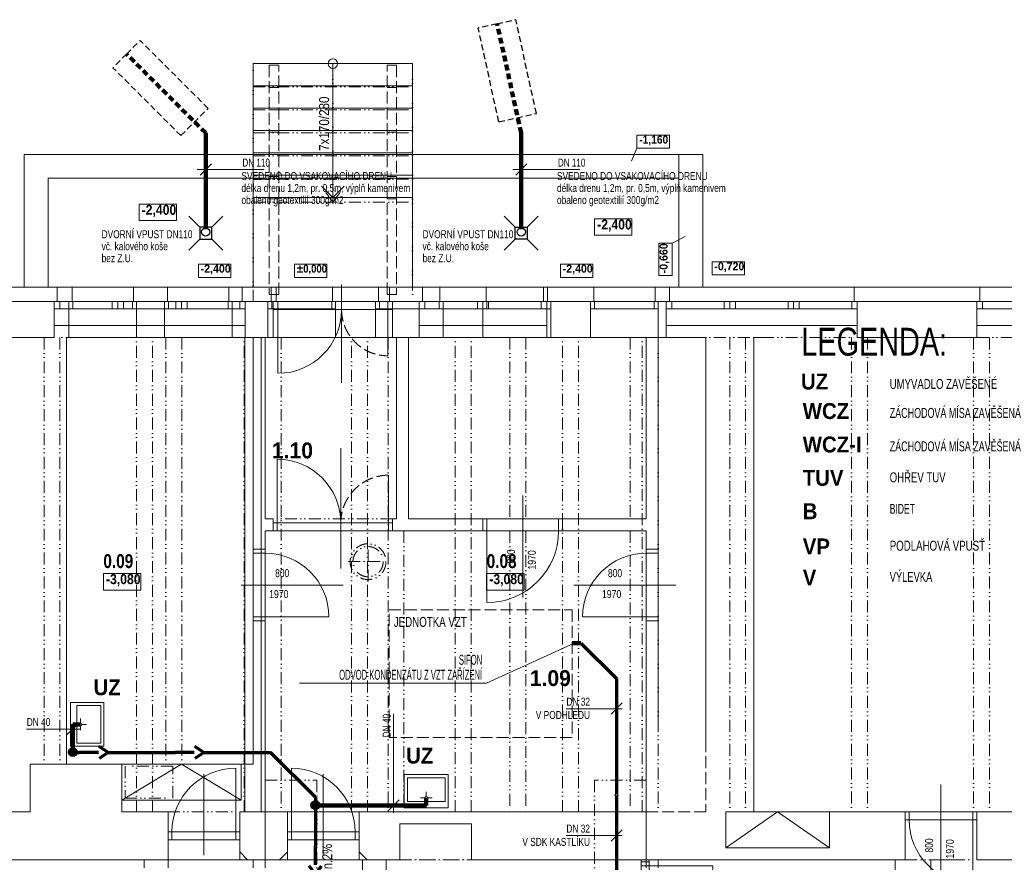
# Model space of a CAD drawing. Header units: millimetres. Extents: x -18273 to 24357, y -63097 to -43615.
# Tile 9 of 10: x -2640 to 9723, y -54199 to -43615. Entities that reach past the tile are written whole.
import ezdxf

# ---------------------------------------------------------------- set-up
doc = ezdxf.new("R2010")
doc.units = ezdxf.units.MM
for name, pattern in [('Carkovana 2x_1_1', [200, 150, -50]), ('Cerchovana_1', [250, 150, -50, 0, -50]), ('JIS_02_1.2', [115, 75, -40]), ('JIS_09_15', [300, 150, -50, 0, -50, 0, -50])]:
    doc.linetypes.add(name, pattern=pattern)
for name, color, linetype, lineweight in [('XR$1$1.PP - SLEPY_1', 7, 'Continuous', 25), ('XR$2$KANALIZACE_1', 7, 'Continuous', 25), ('XR$3$1.NP - SLEPY_1', 7, 'Continuous', 25), ('XR$4$KANALIZACE 1.NP_1', 7, 'Continuous', 25)]:
    doc.layers.add(name, color=color, linetype=linetype, lineweight=lineweight)
doc.styles.add('ARIAL', font='ARIAL.TTF')
doc.styles.add('Arial Black', font='Arial Black')
doc.styles.add('ARIALNARROW', font='ARIALN.TTF')

# ---------------------------------------------------------------- blocks, each defined once
blk = doc.blocks.new('KOMPLEXNÍ OBJEKT_1')
at = {"layer": 'XR$1$1.PP - SLEPY_1', "color": 251, "linetype": 'Continuous', "lineweight": 13}
for p, q in [((-2003, -52191), (-2003, -52742)), ((-2003, -52191), (-1583, -52191)), ((-1923, -52231), (-1623, -52231)), ((-1923, -52702), (-1923, -52231)), ((-1623, -52231), (-1623, -52702)), ((-1583, -52742), (-1583, -52191)), ((-1876, -52449), (-1876, -52393)), ((-1893, -52467), (-2003, -52467)), ((-1876, -52484), (-1876, -52541)), ((-1858, -52467), (-1802, -52467)), ((-2003, -52742), (-1659, -52742)), ((-2003, -52742), (-1583, -52742)), ((-1623, -52702), (-1923, -52702))]:
    blk.add_line(p, q, dxfattribs=at)
blk.add_arc((-1876, -52467), 17.2, 270.0000172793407, 269.9999999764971, dxfattribs=at)
blk = doc.blocks.new('KOMPLEXNÍ OBJEKT_17')
at = {"layer": 'XR$1$1.PP - SLEPY_1', "color": 251, "linetype": 'Continuous', "lineweight": 13}
for p, q in [((2189, -53517), (2189, -53097)), ((2740, -53097), (2189, -53097)), ((2229, -53437), (2229, -53137)), ((2229, -53137), (2700, -53137)), ((2700, -53137), (2700, -53437)), ((2740, -53517), (2740, -53097)), ((2740, -53517), (2740, -53173)), ((2448, -53389), (2391, -53389)), ((2465, -53372), (2465, -53316)), ((2465, -53407), (2465, -53517)), ((2482, -53389), (2539, -53389)), ((2189, -53517), (2740, -53517)), ((2700, -53437), (2229, -53437))]:
    blk.add_line(p, q, dxfattribs=at)
blk.add_arc((2465, -53389), 17.2, 0, 360, dxfattribs=at)
blk = doc.blocks.new('KOMPLEXNÍ OBJEKT_23')
at = {"layer": 'XR$1$1.PP - SLEPY_1', "color": 138, "linetype": 'Continuous', "lineweight": 13}
for p, q in [((5162, -55092), (5162, -54192)), ((5162, -54242), (5162, -54192)), ((5162, -54242), (5262, -54242)), ((5262, -55092), (5262, -54192)), ((5262, -54242), (6062, -54242)), ((4969, -54642), (6019, -54642)), ((5162, -55042), (5262, -55042))]:
    blk.add_line(p, q, dxfattribs=at)
blk.add_arc((5262, -54242), 800, 270, 0, dxfattribs=at)
blk = doc.blocks.new('VZOROVÁ ČÁRA_9')
at = {"layer": 'XR$2$KANALIZACE_1', "color": 7, "linetype": 'Continuous', "lineweight": 70}
for p, q in [((1072, -53536), (1072, -53993)), ((1072, -54233), (1072, -53993)), ((1072, -54353), (996, -54242)), ((1072, -54353), (1149, -54242)), ((1072, -54353), (1072, -55193))]:
    blk.add_line(p, q, dxfattribs=at)
blk = doc.blocks.new('VZOROVÁ ČÁRA_10')
at = {"layer": 'XR$2$KANALIZACE_1', "color": 7, "linetype": 'Continuous', "lineweight": 70}
for p, q in [((-1530, -52819), (-1641, -52743)), ((-330, -52819), (-441, -52743)), ((-1919, -52819), (-1890, -52819)), ((-1650, -52819), (-1890, -52819)), ((-1530, -52819), (-1641, -52896)), ((-1530, -52819), (-690, -52819)), ((-450, -52819), (-690, -52819)), ((-330, -52819), (-441, -52896)), ((-330, -52819), (510, -52819))]:
    blk.add_line(p, q, dxfattribs=at)
blk = doc.blocks.new('KOMPLEXNÍ OBJEKT_36')
at = {"layer": 'XR$3$1.NP - SLEPY_1', "color": 138, "linetype": 'Continuous', "lineweight": 13}
for p, q in [((-2168, -47157), (-2168, -46977)), ((-2208, -47157), (-2168, -47157))]:
    blk.add_line(p, q, dxfattribs=at)
blk = doc.blocks.new('KOMPLEXNÍ OBJEKT_37')
at = {"layer": 'XR$3$1.NP - SLEPY_1', "color": 138, "linetype": 'Continuous', "lineweight": 13}
for p, q in [((152, -47157), (152, -46977)), ((192, -47157), (152, -47157))]:
    blk.add_line(p, q, dxfattribs=at)
blk = doc.blocks.new('KOMPLEXNÍ OBJEKT_38')
at = {"layer": 'XR$3$1.NP - SLEPY_1', "color": 138, "linetype": 'Continuous', "lineweight": 13}
for p, q in [((5517, -47157), (5517, -46977)), ((5477, -47157), (5517, -47157))]:
    blk.add_line(p, q, dxfattribs=at)
blk = doc.blocks.new('KOMPLEXNÍ OBJEKT_39')
at = {"layer": 'XR$3$1.NP - SLEPY_1', "color": 138, "linetype": 'Continuous', "lineweight": 13}
for p, q in [((7837, -47157), (7837, -46977)), ((7877, -47157), (7837, -47157))]:
    blk.add_line(p, q, dxfattribs=at)
blk = doc.blocks.new('KOMPLEXNÍ OBJEKT_40')
at = {"layer": 'XR$3$1.NP - SLEPY_1', "color": 138, "linetype": 'Continuous', "lineweight": 13}
for p, q in [((9417, -47157), (9417, -46977)), ((9377, -47157), (9417, -47157))]:
    blk.add_line(p, q, dxfattribs=at)
blk = doc.blocks.new('KOMPLEXNÍ OBJEKT_42')
at = {"layer": 'XR$3$1.NP - SLEPY_1', "color": 138, "linetype": 'Continuous', "lineweight": 13}
for p, q in [((2417, -47157), (2417, -46977)), ((2377, -47157), (2417, -47157))]:
    blk.add_line(p, q, dxfattribs=at)
blk = doc.blocks.new('KOMPLEXNÍ OBJEKT_89')
at = {"layer": 'XR$3$1.NP - SLEPY_1', "color": 138, "linetype": 'Continuous', "lineweight": 13}
for p, q in [((2002, -47157), (2002, -46977)), ((2042, -47157), (2002, -47157))]:
    blk.add_line(p, q, dxfattribs=at)
blk = doc.blocks.new('KOMPLEXNÍ OBJEKT_90')
at = {"layer": 'XR$3$1.NP - SLEPY_1', "color": 138, "linetype": 'Continuous', "lineweight": 13}
for p, q in [((582, -47157), (582, -46977)), ((542, -47157), (582, -47157))]:
    blk.add_line(p, q, dxfattribs=at)
blk = doc.blocks.new('KOMPLEXNÍ OBJEKT_91')
at = {"layer": 'XR$3$1.NP - SLEPY_1', "color": 138, "linetype": 'Continuous', "lineweight": 13}
for p, q in [((3937, -47157), (3937, -46977)), ((3977, -47157), (3937, -47157))]:
    blk.add_line(p, q, dxfattribs=at)
blk = doc.blocks.new('KOMPLEXNÍ OBJEKT_94')
at = {"layer": 'XR$3$1.NP - SLEPY_1', "color": 138, "linetype": 'Continuous', "lineweight": 13}
for p, q in [((292, -44167), (292, -45847)), ((292, -44167), (2292, -44167)), ((1292, -44167), (1292, -45847)), ((2292, -44167), (2292, -45847)), ((292, -44447), (2292, -44447)), ((292, -44727), (2292, -44727)), ((292, -45007), (2292, -45007)), ((292, -45287), (2292, -45287)), ((292, -45567), (2292, -45567)), ((1292, -45847), (1151, -45705)), ((1292, -45847), (1434, -45705)), ((292, -45847), (2292, -45847)), ((292, -45847), (292, -46977)), ((2292, -45847), (2292, -46977))]:
    blk.add_line(p, q, dxfattribs=at)
at = {"layer": 'XR$3$1.NP - SLEPY_1', "color": 138, "linetype": 'Carkovana 2x_1_1', "lineweight": 13}
for p, q in [((492, -44187), (492, -47067)), ((612, -44187), (492, -44187)), ((492, -44187), (612, -44187)), ((612, -47067), (612, -44187)), ((1972, -47067), (1972, -44187)), ((1972, -44187), (2092, -44187)), ((2092, -44187), (1972, -44187)), ((2092, -44187), (2092, -47067)), ((492, -44467), (612, -44467)), ((2092, -44467), (1972, -44467)), ((492, -44747), (612, -44747)), ((2092, -44747), (1972, -44747)), ((492, -45027), (612, -45027)), ((2092, -45027), (1972, -45027)), ((492, -45587), (612, -45587)), ((2092, -45587), (1972, -45587)), ((492, -45867), (612, -45867)), ((2092, -45867), (1972, -45867)), ((492, -47067), (612, -47067)), ((2092, -47067), (1972, -47067))]:
    blk.add_line(p, q, dxfattribs=at)
at = {"layer": 'XR$3$1.NP - SLEPY_1', "color": 138, "linetype": 'Continuous', "lineweight": 13}
blk.add_circle((1292, -44167), 60, dxfattribs=at)

msp = doc.modelspace()

# ---------------------------------------------------------------- hatches: boundary and pattern name
at = {"layer": 'XR$2$KANALIZACE_1', "linetype": 'Continuous', "lineweight": 25}
for points in [[(-1974, -52766), (-1988, -52768), (-2000, -52773), (-2011, -52782), (-2018, -52793), (-2023, -52806), (-2024, -52819), (-2021, -52833), (-2015, -52845), (-2006, -52855), (-1994, -52862), (-1981, -52865), (-1967, -52865), (-1954, -52862), (-1943, -52855), (-1933, -52845), (-1927, -52833), (-1924, -52819), (-1925, -52806), (-1930, -52793), (-1938, -52782), (-1948, -52773), (-1961, -52768)], [(1072, -53431), (1059, -53433), (1046, -53439), (1036, -53447), (1028, -53458), (1023, -53471), (1023, -53485), (1025, -53498), (1032, -53510), (1041, -53520), (1053, -53527), (1066, -53531), (1079, -53531), (1092, -53527), (1104, -53520), (1113, -53510), (1120, -53498), (1122, -53485), (1121, -53471), (1117, -53458), (1109, -53447), (1098, -53439), (1086, -53433)]]:
    msp.add_hatch(color=253, dxfattribs=at).paths.add_polyline_path(points)

# ---------------------------------------------------------------- linework, layer by layer
at = {"layer": 'XR$1$1.PP - SLEPY_1', "color": 138, "linetype": 'JIS_09_15', "lineweight": 13}
for p, q in [((292, -44167), (2292, -44167)), ((292, -47157), (292, -44167)), ((1292, -44167), (1292, -45907)), ((2292, -44167), (2292, -47157)), ((292, -44457), (2292, -44457)), ((292, -44747), (2292, -44747)), ((292, -45037), (2292, -45037)), ((292, -45327), (2292, -45327)), ((292, -45617), (2292, -45617)), ((1292, -45907), (1178, -45756)), ((1292, -45907), (1407, -45756)), ((292, -45907), (2292, -45907)), ((-1173, -53567), (-1173, -47607)), ((-973, -53567), (-973, -47607)), ((177, -53567), (177, -47607)), ((1527, -53567), (1527, -47607)), ((1727, -53567), (1727, -47607)), ((2827, -53567), (2827, -47607)), ((3027, -53567), (3027, -47607)), ((4177, -53567), (4177, -47607)), ((4377, -53567), (4377, -47607)), ((5177, -53567), (5177, -47607)), ((5377, -47607), (5377, -53567)), ((-778, -53567), (122, -53567)), ((722, -53567), (1622, -53567)), ((122, -54067), (122, -54167)), ((722, -54167), (722, -54067)), ((1622, -54067), (1622, -54167)), ((-778, -54167), (122, -54167)), ((122, -54167), (222, -54167)), ((622, -54167), (722, -54167)), ((722, -54167), (1622, -54167)), ((1622, -54167), (1722, -54167)), ((1662, -54167), (1662, -55317)), ((1962, -54167), (1962, -55317)), ((2132, -54167), (3032, -54167))]:
    msp.add_line(p, q, dxfattribs=at)
at = {"layer": 'XR$1$1.PP - SLEPY_1', "color": 138, "linetype": 'Carkovana 2x_1_1', "lineweight": 13}
for p, q in [((-2583, -45307), (5937, -45307)), ((-2583, -46977), (-2583, -45307)), ((5937, -45307), (5937, -46977)), ((5637, -45607), (-2283, -45607)), ((-2283, -45607), (-2283, -46977)), ((5637, -46977), (5637, -45607)), ((-2283, -46977), (-2583, -46977)), ((5937, -46977), (5637, -46977)), ((5977, -52667), (5977, -53567)), ((5977, -53567), (5377, -53567))]:
    msp.add_line(p, q, dxfattribs=at)
at = {"layer": 'XR$1$1.PP - SLEPY_1', "color": 138, "linetype": 'Continuous', "lineweight": 13}
for p, q in [((-1983, -46977), (-11328, -46977)), ((-1213, -46977), (-1983, -46977)), ((-1983, -46977), (-1983, -47157)), ((-1213, -46977), (-1213, -47157)), ((-783, -46977), (-1213, -46977)), ((-13, -46977), (-783, -46977)), ((-783, -46977), (-783, -47157)), ((-13, -46977), (-13, -47157)), ((517, -46977), (-13, -46977)), ((1287, -46977), (517, -46977)), ((517, -46977), (517, -47157)), ((1287, -46977), (1287, -47157)), ((1867, -46977), (1287, -46977)), ((2637, -46977), (1867, -46977)), ((1867, -46977), (1867, -47157)), ((2637, -46977), (2637, -47157)), ((3217, -46977), (2637, -46977)), ((3987, -46977), (3217, -46977)), ((3217, -46977), (3217, -47157)), ((3987, -46977), (3987, -47157)), ((4567, -46977), (3987, -46977)), ((5337, -46977), (4567, -46977)), ((4567, -46977), (4567, -47157)), ((5337, -46977), (5337, -47157)), ((16997, -46977), (5337, -46977)), ((-2875, -47157), (-823, -47157)), ((-2023, -47157), (-1173, -47157)), ((-1983, -47157), (-2023, -47157)), ((-2023, -47607), (-2023, -47157)), ((-1973, -47247), (-1973, -47157)), ((-1223, -47247), (-1223, -47157)), ((-1213, -47157), (-1173, -47157)), ((-1173, -47157), (-823, -47157)), ((-1173, -47157), (-1173, -47607)), ((-823, -47157), (27, -47157)), ((-783, -47157), (-823, -47157)), ((-823, -47607), (-823, -47157)), ((-773, -47247), (-773, -47157)), ((-23, -47247), (-23, -47157)), ((-13, -47157), (27, -47157)), ((27, -47157), (27, -47607)), ((27, -47157), (477, -47157)), ((477, -47157), (1327, -47157)), ((477, -47157), (517, -47157)), ((477, -47157), (477, -47607)), ((527, -47247), (527, -47157)), ((1277, -47247), (1277, -47157)), ((1287, -47157), (1327, -47157)), ((1327, -47157), (1327, -47607)), ((1327, -47157), (1827, -47157)), ((1827, -47157), (2677, -47157)), ((1827, -47157), (1867, -47157)), ((1827, -47157), (1827, -47607)), ((1877, -47247), (1877, -47157)), ((2627, -47247), (2627, -47157)), ((2637, -47157), (2677, -47157)), ((2677, -47157), (2677, -47607)), ((2677, -47157), (3177, -47157)), ((3177, -47157), (4027, -47157)), ((3177, -47157), (3217, -47157)), ((3177, -47157), (3177, -47607)), ((3227, -47247), (3227, -47157)), ((3977, -47247), (3977, -47157)), ((3987, -47157), (4027, -47157)), ((4027, -47157), (4027, -47607)), ((4027, -47157), (4527, -47157)), ((4527, -47157), (5377, -47157)), ((4527, -47157), (4567, -47157)), ((4527, -47157), (4527, -47607)), ((4577, -47247), (4577, -47157)), ((5327, -47247), (5327, -47157)), ((5337, -47157), (5377, -47157)), ((5377, -47157), (5377, -47607)), ((5377, -47157), (6825, -47157)), ((17177, -47157), (6825, -47157)), ((-2023, -47247), (-1173, -47247)), ((-823, -47247), (27, -47247)), ((477, -47247), (1327, -47247)), ((1827, -47247), (2677, -47247)), ((3177, -47247), (4027, -47247)), ((4527, -47247), (5377, -47247)), ((-2053, -47607), (-2053, -52967)), ((-2053, -47607), (-2023, -47607)), ((-2023, -47607), (-1173, -47607)), ((-1173, -47607), (-823, -47607)), ((-823, -47607), (27, -47607)), ((27, -47607), (185, -47607)), ((185, -47607), (185, -53567)), ((185, -47607), (390, -47607)), ((390, -53567), (390, -47607)), ((390, -47607), (477, -47607)), ((477, -47607), (1327, -47607)), ((1327, -47607), (1827, -47607)), ((1827, -47607), (2677, -47607)), ((2677, -47607), (3177, -47607)), ((3177, -47607), (4027, -47607)), ((4027, -47607), (4527, -47607)), ((4527, -47607), (5377, -47607)), ((5377, -47607), (5977, -47607)), ((5977, -47607), (5977, -52667)), ((6577, -47607), (6577, -53567)), ((6577, -47607), (6825, -47607)), ((-1358, -52967), (-2053, -52967)), ((-1358, -53567), (-1358, -52967)), ((72, -53817), (72, -53017)), ((772, -53817), (772, -53017)), ((-328, -54110), (-328, -53093)), ((1172, -54110), (1172, -53093)), ((-1358, -53567), (-778, -53567)), ((-778, -54167), (-778, -53567)), ((122, -53567), (722, -53567)), ((122, -54067), (122, -53567)), ((722, -54067), (722, -53567)), ((1622, -53567), (5377, -53567)), ((1622, -54067), (1622, -53567)), ((6577, -53567), (9090, -53567)), ((2132, -53717), (3032, -53717)), ((2132, -54167), (2132, -53717)), ((3032, -54167), (3032, -53717)), ((-778, -53817), (122, -53817)), ((-728, -53917), (-728, -53817)), ((72, -53917), (72, -53817)), ((722, -53817), (1622, -53817)), ((772, -53917), (772, -53817)), ((1572, -53917), (1572, -53817)), ((-778, -53917), (122, -53917)), ((722, -53917), (1622, -53917)), ((122, -54067), (222, -54167)), ((722, -54067), (622, -54167)), ((1622, -54067), (1722, -54167)), ((-4528, -54167), (-1078, -54167)), ((-1078, -54267), (-1078, -54167)), ((-778, -54267), (-778, -54167)), ((622, -54167), (222, -54167)), ((1722, -54167), (2132, -54167)), ((3032, -54167), (3132, -54167)), ((3132, -54167), (3232, -54167)), ((3232, -54167), (8352, -54167)), ((5162, -54192), (5162, -54167)), ((5262, -54192), (5162, -54192)), ((5262, -54192), (5262, -54167)), ((8352, -57147), (8352, -54167)), ((8802, -57147), (8802, -54167)), ((8802, -54167), (9090, -54167))]:
    msp.add_line(p, q, dxfattribs=at)
for points in [[(-1142, -46139), (-672, -46139), (-672, -45931), (-1142, -45931), (-1142, -46139)], [(4578, -46324), (5048, -46324), (5048, -46115), (4578, -46115), (4578, -46324)], [(-1590, -50779), (-1120, -50779), (-1120, -50570), (-1590, -50570), (-1590, -50779)], [(3223, -50779), (3693, -50779), (3693, -50570), (3223, -50570), (3223, -50779)]]:
    msp.add_lwpolyline(points, dxfattribs=at)
for points in [[(185, -47607), (185, -47607)], [(390, -47607), (390, -47607)]]:
    msp.add_lwpolyline(points, close=True, dxfattribs=at)
for centre, start, end in [((72, -53817), 90, 180), ((772, -53817), 0, 90)]:
    msp.add_arc(centre, 800, start, end, dxfattribs=at)
at = {"layer": 'XR$2$KANALIZACE_1', "color": 7, "linetype": 'JIS_02_1.2', "lineweight": 25}
for p, q in [((3353, -43667), (3589, -43615)), ((3848, -44794), (3589, -43615)), ((3353, -43667), (3117, -43719)), ((3376, -44897), (3117, -43719)), ((-1299, -44047), (-1128, -43876)), ((-275, -44729), (-1128, -43876)), ((-1299, -44047), (-1470, -44218)), ((-617, -45071), (-1470, -44218)), ((-617, -45071), (-275, -44729)), ((3376, -44897), (3848, -44794))]:
    msp.add_line(p, q, dxfattribs=at)
at = {"layer": 'XR$2$KANALIZACE_1', "color": 7, "linetype": 'JIS_02_1.2', "lineweight": 100}
for p, q in [((3657, -45038), (3353, -43667)), ((-305, -45038), (-1299, -44047))]:
    msp.add_line(p, q, dxfattribs=at)
at = {"layer": 'XR$2$KANALIZACE_1', "color": 7, "linetype": 'Continuous', "lineweight": 100}
for p, q in [((-305, -46247), (-305, -45038)), ((3657, -46247), (3657, -45038)), ((-1974, -52467), (-1876, -52467)), ((-1974, -52761), (-1974, -52467)), ((2465, -53485), (2465, -53389)), ((1122, -53485), (2465, -53485))]:
    msp.add_line(p, q, dxfattribs=at)
at = {"layer": 'XR$2$KANALIZACE_1', "color": 7, "linetype": 'Continuous', "lineweight": 18}
for p, q in [((-232, -45427), (-374, -45568)), ((3729, -45427), (3588, -45568)), ((-411, -45499), (431, -45499)), ((3551, -45499), (4393, -45499)), ((2055, -52334), (2055, -53582)), ((-2553, -52526), (-1877, -52526)), ((-1902, -52454), (-2043, -52595)), ((1983, -53557), (2125, -53416))]:
    msp.add_line(p, q, dxfattribs=at)
at = {"layer": 'XR$2$KANALIZACE_1', "color": 7, "linetype": 'Continuous', "lineweight": 25}
for p, q in [((-515, -46084), (-377, -46222)), ((-227, -46222), (-89, -46084)), ((3582, -46222), (3444, -46084)), ((3870, -46084), (3732, -46222)), ((-227, -46222), (-377, -46222)), ((-377, -46222), (-377, -46372)), ((-227, -46372), (-227, -46222)), ((3582, -46372), (3582, -46222)), ((3582, -46222), (3732, -46222)), ((3732, -46222), (3732, -46372)), ((-515, -46510), (-377, -46372)), ((-377, -46372), (-227, -46372)), ((-227, -46372), (-89, -46510)), ((3582, -46372), (3444, -46510)), ((3732, -46372), (3582, -46372)), ((3870, -46510), (3732, -46372))]:
    msp.add_line(p, q, dxfattribs=at)
at = {"layer": 'XR$2$KANALIZACE_1', "color": 7, "linetype": 'Continuous', "lineweight": 70}
for q in [(510, -52819), (1072, -53426)]:
    msp.add_line((1072, -53381), q, dxfattribs=at)
at = {"layer": 'XR$2$KANALIZACE_1', "color": 7, "linetype": 'Continuous', "lineweight": 25}
for centre, radius in [((-305, -46282), 52.5), ((3657, -46282), 52.5), ((-1974, -52816), 55), ((-1974, -52816), 55), ((1072, -53481), 55), ((1072, -53481), 55)]:
    msp.add_circle(centre, radius, dxfattribs=at)
at = {"layer": 'XR$3$1.NP - SLEPY_1', "color": 138, "linetype": 'Continuous', "lineweight": 13}
for p, q in [((5110, -45231), (5041, -45391)), ((-2583, -45307), (292, -45307)), ((-2583, -46977), (-2583, -45307)), ((2292, -45307), (5637, -45307)), ((5637, -45307), (5637, -46977)), ((5637, -45307), (5937, -45307)), ((5937, -45307), (5937, -46977)), ((-2283, -46977), (-2283, -45607)), ((-2283, -45607), (292, -45607)), ((2292, -45607), (5637, -45607)), ((5553, -46423), (5714, -46340)), ((-3748, -46977), (-2168, -46977)), ((152, -46977), (-2168, -46977)), ((152, -46977), (582, -46977)), ((1402, -46943), (1402, -48177)), ((2002, -46977), (2417, -46977)), ((2417, -46977), (3937, -46977)), ((3937, -46977), (5517, -46977)), ((7837, -46977), (5517, -46977)), ((7837, -46977), (9417, -46977)), ((11737, -46977), (9417, -46977)), ((-3708, -47157), (-2208, -47157)), ((-2208, -47157), (-2208, -47607)), ((192, -47157), (-2208, -47157)), ((-2138, -47247), (-2138, -47157)), ((-1478, -47247), (-1478, -47157)), ((-1408, -47247), (-1408, -47157)), ((-1338, -47247), (-1338, -47157)), ((-678, -47247), (-678, -47157)), ((-608, -47247), (-608, -47157)), ((-538, -47247), (-538, -47157)), ((122, -47247), (122, -47157)), ((192, -47157), (542, -47157)), ((192, -47157), (192, -47607)), ((542, -47607), (542, -47157)), ((542, -47157), (2042, -47157)), ((542, -47157), (2042, -47157)), ((602, -47257), (602, -47157)), ((1982, -47257), (1982, -47157)), ((2042, -47607), (2042, -47157)), ((2042, -47157), (2377, -47157)), ((2377, -47157), (2377, -47607)), ((2377, -47157), (3977, -47157)), ((2447, -47247), (2447, -47157)), ((3107, -47247), (3107, -47157)), ((3177, -47247), (3177, -47157)), ((3247, -47247), (3247, -47157)), ((3907, -47247), (3907, -47157)), ((3977, -47157), (3977, -47607)), ((5477, -47157), (3977, -47157)), ((5477, -47157), (5477, -47607)), ((5477, -47157), (7877, -47157)), ((5547, -47247), (5547, -47157)), ((6207, -47247), (6207, -47157)), ((6277, -47247), (6277, -47157)), ((6347, -47247), (6347, -47157)), ((7007, -47247), (7007, -47157)), ((7077, -47247), (7077, -47157)), ((7147, -47247), (7147, -47157)), ((7807, -47247), (7807, -47157)), ((7877, -47157), (7877, -47607)), ((9377, -47157), (7877, -47157)), ((9377, -47157), (9377, -47607)), ((9377, -47157), (11777, -47157)), ((9447, -47247), (9447, -47157)), ((192, -47247), (-2208, -47247)), ((542, -47257), (2042, -47257)), ((602, -48057), (602, -47257)), ((1982, -47257), (1982, -47837)), ((2377, -47247), (3977, -47247)), ((5477, -47247), (7877, -47247)), ((9377, -47247), (11777, -47247)), ((192, -47457), (-2208, -47457)), ((2377, -47457), (3977, -47457)), ((5477, -47457), (7877, -47457)), ((9377, -47457), (11777, -47457)), ((-3708, -47607), (-2208, -47607)), ((192, -47607), (292, -47607)), ((292, -47607), (292, -50267)), ((442, -47607), (442, -49887)), ((542, -47607), (442, -47607)), ((2092, -47607), (2042, -47607)), ((2092, -47607), (2092, -49887)), ((2242, -47607), (2242, -49887)), ((2377, -47607), (2242, -47607)), ((5227, -47607), (3977, -47607)), ((5227, -47607), (5227, -49887)), ((5377, -47607), (5377, -50267)), ((5477, -47607), (5377, -47607)), ((9377, -47607), (7877, -47607)), ((1392, -50507), (1392, -48996)), ((592, -49937), (592, -49137)), ((1992, -49937), (1992, -49337)), ((3677, -49593), (3677, -50874)), ((542, -49887), (442, -49887)), ((542, -50037), (542, -49887)), ((542, -49937), (2042, -49937)), ((592, -50037), (592, -49937)), ((1992, -50037), (1992, -49937)), ((2092, -49887), (2042, -49887)), ((2042, -50037), (2042, -49887)), ((3177, -49887), (2242, -49887)), ((3177, -49887), (3177, -50037)), ((3177, -49887), (4177, -49887)), ((3227, -49887), (3227, -50037)), ((4127, -49887), (4127, -50037)), ((5227, -49887), (4177, -49887)), ((4177, -49887), (4177, -50037)), ((442, -50037), (442, -50267)), ((542, -50037), (442, -50037)), ((542, -50037), (2042, -50037)), ((3177, -50037), (2042, -50037)), ((3177, -50037), (4177, -50037)), ((3227, -50037), (3227, -50937)), ((5227, -50037), (4177, -50037)), ((5227, -50037), (5227, -50267)), ((442, -50267), (292, -50267)), ((292, -51167), (292, -50267)), ((442, -50317), (292, -50317)), ((442, -50267), (442, -51167)), ((5227, -50267), (5377, -50267)), ((5227, -50267), (5227, -51167)), ((5227, -50317), (5377, -50317)), ((5377, -51167), (5377, -50267)), ((1421, -50717), (140, -50717)), ((5600, -50717), (4319, -50717)), ((442, -51117), (292, -51117)), ((292, -51167), (292, -52967)), ((442, -51167), (292, -51167)), ((442, -51117), (1242, -51117)), ((442, -51167), (442, -54267)), ((442, -51167), (442, -54267)), ((5227, -51117), (4427, -51117)), ((5227, -51117), (5377, -51117)), ((5227, -51167), (5377, -51167)), ((5227, -51167), (5227, -54267)), ((5377, -51167), (5377, -52517)), ((-2508, -53417), (-2508, -52967)), ((-2508, -53567), (-2508, -52967)), ((-1358, -52967), (-2508, -52967)), ((-1358, -53417), (-1358, -52967)), ((-1358, -53417), (-1358, -52967)), ((142, -52967), (-1358, -52967)), ((-608, -52967), (-1358, -53417)), ((142, -53417), (-608, -52967)), ((142, -53417), (142, -52967)), ((292, -52967), (142, -52967)), ((8927, -53223), (8927, -54504)), ((-1358, -53417), (142, -53417)), ((-2808, -53567), (-2508, -53567)), ((6227, -54017), (6227, -53567)), ((6227, -53567), (7527, -53567)), ((6227, -54017), (6877, -53567)), ((6877, -53567), (7527, -54017)), ((8477, -53567), (7527, -53567)), ((7527, -54017), (7527, -53567)), ((7527, -54017), (7527, -53567)), ((8477, -54167), (8477, -53567)), ((8477, -53567), (9377, -53567)), ((8527, -53667), (8527, -53567)), ((9327, -53667), (9327, -53567)), ((10377, -53567), (9377, -53567)), ((9377, -54167), (9377, -53567)), ((8477, -53667), (9377, -53667)), ((9327, -53667), (9327, -54467)), ((7527, -54017), (6227, -54017)), ((-2808, -54167), (292, -54167)), ((292, -54267), (292, -54167)), ((8477, -54167), (5377, -54167)), ((5377, -54267), (5377, -54167)), ((12327, -54167), (9377, -54167))]:
    msp.add_line(p, q, dxfattribs=at)
at = {"layer": 'XR$3$1.NP - SLEPY_1', "color": 138, "linetype": 'Carkovana 2x_1_1', "lineweight": 13}
for p, q in [((292, -45307), (2292, -45307)), ((2292, -45607), (292, -45607))]:
    msp.add_line(p, q, dxfattribs=at)
at = {"layer": 'XR$3$1.NP - SLEPY_1', "color": 138, "linetype": 'JIS_09_15', "lineweight": 13}
for p, q in [((582, -46977), (2002, -46977)), ((-2335, -47607), (-2335, -52967)), ((192, -47607), (-2208, -47607)), ((-2135, -47607), (-2135, -52967)), ((-805, -47607), (-805, -52967)), ((-605, -47607), (-605, -52967)), ((542, -47607), (2042, -47607)), ((642, -47607), (642, -53567)), ((1985, -47607), (1985, -53567)), ((2377, -47607), (3977, -47607)), ((3515, -47607), (3515, -49887)), ((3715, -47607), (3715, -49887)), ((5027, -47607), (5027, -49887)), ((5477, -47607), (7877, -47607)), ((6275, -47607), (6275, -53567)), ((6475, -47607), (6475, -53567)), ((7805, -47607), (7805, -53567)), ((8005, -47607), (8005, -53567)), ((9335, -47607), (9335, -53567)), ((9377, -47607), (11777, -47607)), ((9535, -47607), (9535, -53567)), ((2042, -49887), (542, -49887)), ((2185, -50037), (2185, -53567)), ((3515, -50037), (3515, -53567)), ((3715, -50037), (3715, -53567)), ((5027, -50037), (5027, -53567)), ((442, -53167), (1092, -53167)), ((1092, -53167), (1092, -55337)), ((5227, -53167), (4577, -53167)), ((4577, -53167), (4577, -55337)), ((5227, -53567), (442, -53567)), ((5227, -54167), (442, -54167)), ((8477, -54167), (9377, -54167))]:
    msp.add_line(p, q, dxfattribs=at)
at = {"layer": 'XR$3$1.NP - SLEPY_1', "color": 138, "linetype": 'Cerchovana_1', "lineweight": 13}
for p, q in [((1734, -50673), (1734, -50173)), ((1484, -50423), (1984, -50423))]:
    msp.add_line(p, q, dxfattribs=at)
at = {"layer": 'XR$3$1.NP - SLEPY_1', "color": 138, "linetype": 'Continuous', "lineweight": 13}
for points in [[(5110, -45231), (5518, -45231), (5518, -45064), (5110, -45064), (5110, -45231)], [(5553, -46830), (5553, -46423), (5387, -46423), (5387, -46830), (5553, -46830)], [(-397, -46852), (10, -46852), (10, -46685), (-397, -46685), (-397, -46852)], [(811, -46852), (1218, -46852), (1218, -46685), (811, -46685), (811, -46852)], [(4150, -46852), (4557, -46852), (4557, -46685), (4150, -46685), (4150, -46852)], [(6053, -46822), (6461, -46822), (6461, -46655), (6053, -46655), (6053, -46822)]]:
    msp.add_lwpolyline(points, dxfattribs=at)
at = {"layer": 'XR$3$1.NP - SLEPY_1', "color": 138, "linetype": 'JIS_09_15', "lineweight": 13}
msp.add_lwpolyline([(-718, -53392), (-718, -52992), (-1318, -52992), (-1318, -53392), (-718, -53392)], close=True, dxfattribs=at)
for radius in [225, 190]:
    msp.add_circle((1734, -50423), radius, dxfattribs=at)
at = {"layer": 'XR$3$1.NP - SLEPY_1', "color": 138, "linetype": 'Continuous', "lineweight": 13}
for centre, radius, start, end in [((602, -47257), 800, 270, 0), ((592, -49937), 800, 0, 90), ((3227, -50037), 900, 270, 0), ((442, -51117), 800, 0, 90), ((5227, -51117), 800, 90, 180), ((9327, -53667), 800, 180, 270)]:
    msp.add_arc(centre, radius, start, end, dxfattribs=at)
at = {"layer": 'XR$3$1.NP - SLEPY_1', "color": 138, "linetype": 'Carkovana 2x_1_1', "lineweight": 13}
for centre, radius, start, end in [((1982, -47257), 580, 180, 270), ((1992, -49937), 600, 90, 180)]:
    msp.add_arc(centre, radius, start, end, dxfattribs=at)
at = {"layer": 'XR$4$KANALIZACE 1.NP_1', "color": 7, "linetype": 'Carkovana 2x_1_1', "lineweight": 13}
for p, q in [((1997, -51030), (4297, -51030)), ((1997, -52630), (1997, -51030)), ((4297, -51030), (4297, -52630)), ((4297, -52630), (1997, -52630))]:
    msp.add_line(p, q, dxfattribs=at)
at = {"layer": 'XR$4$KANALIZACE 1.NP_1', "color": 7, "linetype": 'Continuous', "lineweight": 13}
for p, q in [((3223, -51951), (4323, -51446)), ((873, -51951), (3223, -51951))]:
    msp.add_line(p, q, dxfattribs=at)
at = {"layer": 'XR$4$KANALIZACE 1.NP_1', "color": 7, "linetype": 'Continuous', "lineweight": 100}
msp.add_line((4407, -51446), (4297, -51446), dxfattribs=at)
at = {"layer": 'XR$4$KANALIZACE 1.NP_1', "color": 7, "linetype": 'Continuous', "lineweight": 70}
for p, q in [((4407, -51446), (4854, -51890)), ((4854, -51890), (4854, -53337)), ((4854, -53369), (4854, -55558))]:
    msp.add_line(p, q, dxfattribs=at)
at = {"layer": 'XR$4$KANALIZACE 1.NP_1', "color": 7, "linetype": 'Continuous', "lineweight": 18}
for p, q in [((4222, -52270), (4926, -52270)), ((4926, -52198), (4785, -52339)), ((4222, -53864), (4926, -53864)), ((4926, -53791), (4785, -53933))]:
    msp.add_line(p, q, dxfattribs=at)
at = {"layer": 'XR$4$KANALIZACE 1.NP_1', "color": 7, "linetype": 'Continuous', "lineweight": 25}
msp.add_circle((4854, -53353), 16, dxfattribs=at)

# ---------------------------------------------------------------- block references
at = {"layer": 'XR$1$1.PP - SLEPY_1', "color": 251, "linetype": 'Continuous', "lineweight": 13}
for name in ['KOMPLEXNÍ OBJEKT_1', 'KOMPLEXNÍ OBJEKT_17']:
    msp.add_blockref(name, (0, 0), dxfattribs=at)
at = {"layer": 'XR$1$1.PP - SLEPY_1', "color": 138, "linetype": 'Continuous', "lineweight": 13}
msp.add_blockref('KOMPLEXNÍ OBJEKT_23', (0, 0), dxfattribs=at)
at = {"layer": 'XR$2$KANALIZACE_1', "color": 7, "linetype": 'Continuous', "lineweight": 70}
for name in ['VZOROVÁ ČÁRA_10', 'VZOROVÁ ČÁRA_9']:
    msp.add_blockref(name, (0, 0), dxfattribs=at)
at = {"layer": 'XR$3$1.NP - SLEPY_1', "color": 138, "linetype": 'Continuous', "lineweight": 13}
for name in ['KOMPLEXNÍ OBJEKT_94', 'KOMPLEXNÍ OBJEKT_36', 'KOMPLEXNÍ OBJEKT_37', 'KOMPLEXNÍ OBJEKT_90', 'KOMPLEXNÍ OBJEKT_89', 'KOMPLEXNÍ OBJEKT_42', 'KOMPLEXNÍ OBJEKT_91', 'KOMPLEXNÍ OBJEKT_38', 'KOMPLEXNÍ OBJEKT_39', 'KOMPLEXNÍ OBJEKT_40']:
    msp.add_blockref(name, (0, 0), dxfattribs=at)

# ---------------------------------------------------------------- texts
at = {"layer": 'XR$1$1.PP - SLEPY_1', "color": 138, "linetype": 'Continuous', "lineweight": 13, "char_height": 125, "width": 503.59, "attachment_point": 7, "style": 'ARIALNARROW'}
for s, insert in [('\\W1.07;\\fArial Narrow|i0|b1|c0|p0;-2,400', (-1109, -46094)), ('\\W1.07;\\fArial Narrow|i0|b1|c0|p0;-2,400', (4611, -46278)), ('\\W1.07;\\fArial Narrow|i0|b1|c0|p0;-3,080', (-1557, -50733)), ('\\W1.07;\\fArial Narrow|i0|b1|c0|p0;-3,080', (3256, -50733))]:
    msp.add_mtext(s, dxfattribs=dict(at, insert=insert))
at = {"layer": 'XR$1$1.PP - SLEPY_1', "color": 138, "linetype": 'Continuous', "lineweight": 35, "char_height": 175, "width": 456.84, "attachment_point": 7, "style": 'Arial Black'}
for s, insert in [('\\W0.69;0.09', (-1590, -50506)), ('\\W0.69;0.08', (3223, -50506))]:
    msp.add_mtext(s, dxfattribs=dict(at, insert=insert))
at = {"layer": 'XR$2$KANALIZACE_1', "color": 7, "linetype": 'Continuous', "lineweight": 18, "char_height": 100, "attachment_point": 9, "style": 'ARIAL'}
for s, insert, width, rotation in [('\\W0.73;DN 110', (502, -45462), 393.97, 360), ('\\W0.73;DN 110', (4463, -45462), 393.97, 360), ('\\W0.75;DN 40', (-2255, -52489), 336.37, 0), ('\\W0.75;DN 40', (2019, -52334), 336.37, 90)]:
    msp.add_mtext(s, dxfattribs=dict(at, insert=insert, width=width, rotation=rotation))
at = {"layer": 'XR$2$KANALIZACE_1', "color": 7, "linetype": 'Continuous', "lineweight": 18, "char_height": 100, "attachment_point": 1, "rotation": 360, "line_spacing_factor": 0.903614, "style": 'ARIAL'}
for s, insert, width in [('\\A1;{\\fArial|i0|b0;\\H100.000000;\\W0.750000;\\C7;SVEDENO DO VSAKOVACÍHO DRENU}\\P{\\fArial|i0|b0;\\H100.000000;\\W0.750000;\\C7;délka drenu 1,2m, pr. 0,5m, výplň kamenivem}\\P{\\fArial|i0|b0;\\H100.000000;\\W0.750000;\\C7;obaleno geotextilií 300g/m2}\\P', (144, -45529), 2165.09), ('\\A1;{\\fArial|i0|b0;\\H100.000000;\\W0.750000;\\C7;SVEDENO DO VSAKOVACÍHO DRENU}\\P{\\fArial|i0|b0;\\H100.000000;\\W0.750000;\\C7;délka drenu 1,2m, pr. 0,5m, výplň kamenivem}\\P{\\fArial|i0|b0;\\H100.000000;\\W0.750000;\\C7;obaleno geotextilií 300g/m2}\\P', (4106, -45529), 2165.09), ('\\A1;{\\fArial|i0|b0;\\H100.000000;\\W0.750000;\\C7;DVORNÍ VPUST DN110}\\P{\\fArial|i0|b0;\\H100.000000;\\W0.750000;\\C7;vč. kalového koše}\\P{\\fArial|i0|b0;\\H100.000000;\\W0.750000;\\C7;bez Z.U.}\\P', (-1612, -46260), 1182.24), ('\\A1;{\\fArial|i0|b0;\\H100.000000;\\W0.750000;\\C7;DVORNÍ VPUST DN110}\\P{\\fArial|i0|b0;\\H100.000000;\\W0.750000;\\C7;vč. kalového koše}\\P{\\fArial|i0|b0;\\H100.000000;\\W0.750000;\\C7;bez Z.U.}\\P', (2418, -46260), 1182.24)]:
    msp.add_mtext(s, dxfattribs=dict(at, insert=insert, width=width))
at = {"layer": 'XR$2$KANALIZACE_1', "color": 7, "linetype": 'Continuous', "lineweight": 70, "insert": (7175, -47840), "char_height": 350, "width": 1966.22, "attachment_point": 7, "style": 'ARIAL'}
msp.add_mtext('\\W0.74;LEGENDA:', dxfattribs=at)
at = {"layer": 'XR$2$KANALIZACE_1', "color": 7, "linetype": 'Continuous', "lineweight": 25, "char_height": 125, "attachment_point": 7, "style": 'ARIALNARROW'}
for s, insert, width in [('\\W0.84;UMYVADLO ZAVĚŠENÉ', (8284, -48255), 1405.92), ('\\W0.89;ZÁCHODOVÁ MÍSA ZAVĚŠENÁ', (8284, -48619), 1925.61), ('\\W0.89;ZÁCHODOVÁ MÍSA ZAVĚŠENÁ', (8284, -49039), 1925.61), ('\\W0.84;OHŘEV TUV', (8284, -49428), 759.45), ('\\W0.75;BIDET', (8284, -49822), 363.45), ('\\W0.85;PODLAHOVÁ VPUSŤ', (8284, -50287), 1246.24), ('\\W0.82;VÝLEVKA', (8284, -50677), 584.3)]:
    msp.add_mtext(s, dxfattribs=dict(at, insert=insert, width=width))
at = {"layer": 'XR$2$KANALIZACE_1', "color": 7, "linetype": 'Continuous', "lineweight": 35, "char_height": 200, "attachment_point": 7, "style": 'Arial Black'}
for s, insert, width in [('\\W0.80;UZ', (7170, -48263), 429.33), ('\\W0.80;WCZ', (7192, -48634), 640), ('\\W0.80;WCZ-I', (7192, -49054), 802.67), ('\\W0.80;TUV', (7192, -49473), 602.67), ('\\W0.80;B', (7192, -49890), 253.33), ('\\W0.80;VP', (7192, -50332), 416), ('\\W0.80;V', (7192, -50722), 253.33), ('\\W0.80;UZ', (-1713, -52104), 429.33), ('\\W0.80;UZ', (2212, -52962), 429.33)]:
    msp.add_mtext(s, dxfattribs=dict(at, insert=insert, width=width))
at = {"layer": 'XR$2$KANALIZACE_1', "color": 7, "linetype": 'Continuous', "lineweight": 13, "insert": (1321, -55622), "char_height": 125, "width": 1709.95, "attachment_point": 7, "rotation": 90, "style": 'ARIAL'}
msp.add_mtext('\\A1;{\\fArial|i0|b0;\\H125.000000;\\W0.800000;\\C7;PVC-KG 125 spád min.2%}\\P', dxfattribs=at)
at = {"layer": 'XR$3$1.NP - SLEPY_1', "color": 138, "linetype": 'Continuous', "lineweight": 25, "insert": (1246, -45263), "char_height": 125, "width": 757.18, "attachment_point": 7, "rotation": 90, "style": 'ARIALNARROW'}
msp.add_mtext('\\W1.02;7x170/280', dxfattribs=at)
at = {"layer": 'XR$3$1.NP - SLEPY_1', "color": 138, "linetype": 'Continuous', "lineweight": 13, "char_height": 100, "attachment_point": 7, "style": 'ARIALNARROW'}
for s, insert, width in [('\\W1.12;\\fArial Narrow|i0|b1|c0|p0;-1,160', (5139, -45194), 434.15), ('\\W1.16;\\fArial Narrow|i0|b1|c0|p0;-2,400', (-368, -46815), 436.28), ('\\W1.04;\\fArial Narrow|i0|b1|c0|p0;±0,000', (840, -46815), 430.64), ('\\W1.16;\\fArial Narrow|i0|b1|c0|p0;-2,400', (4178, -46815), 436.28), ('\\W1.16;\\fArial Narrow|i0|b1|c0|p0;-0,720', (6082, -46785), 436.28)]:
    msp.add_mtext(s, dxfattribs=dict(at, insert=insert, width=width))
at = {"layer": 'XR$3$1.NP - SLEPY_1', "color": 138, "linetype": 'Continuous', "lineweight": 13, "insert": (5517, -46801), "char_height": 100, "width": 436.28, "attachment_point": 7, "rotation": 90, "style": 'ARIALNARROW'}
msp.add_mtext('\\W1.16;\\fArial Narrow|i0|b1|c0|p0;-0,660', dxfattribs=at)
at = {"layer": 'XR$3$1.NP - SLEPY_1', "color": 138, "linetype": 'Continuous', "lineweight": 35, "char_height": 200, "width": 627.78, "attachment_point": 1, "style": 'Arial Black'}
for s, insert in [('\\W0.83;1.10', (526, -48926)), ('\\W0.83;1.09', (3764, -51786))]:
    msp.add_mtext(s, dxfattribs=dict(at, insert=insert))
at = {"layer": 'XR$3$1.NP - SLEPY_1', "color": 138, "linetype": 'Continuous', "lineweight": 18, "char_height": 100, "attachment_point": 5, "rotation": 90, "style": 'ARIALNARROW'}
for s, insert, width in [('\\W0.93;800', (3529, -50358), 225.55), ('\\W0.95;1970', (3791, -50401), 295.66), ('\\W0.93;800', (8779, -53988), 225.55), ('\\W0.95;1970', (9041, -54031), 295.66)]:
    msp.add_mtext(s, dxfattribs=dict(at, insert=insert, width=width))
at = {"layer": 'XR$3$1.NP - SLEPY_1', "color": 138, "linetype": 'Continuous', "lineweight": 18, "char_height": 100, "attachment_point": 5, "style": 'ARIALNARROW'}
for s, insert, width in [('\\W0.93;800', (656, -50568), 225.55), ('\\W0.93;800', (4835, -50568), 225.55), ('\\W0.95;1970', (613, -50831), 295.66), ('\\W0.95;1970', (4792, -50831), 295.66)]:
    msp.add_mtext(s, dxfattribs=dict(at, insert=insert, width=width))
at = {"layer": 'XR$4$KANALIZACE 1.NP_1', "color": 7, "linetype": 'Continuous', "lineweight": 25, "insert": (2057, -51244), "char_height": 125, "width": 961.03, "attachment_point": 7, "style": 'ARIAL'}
msp.add_mtext('\\W0.70;JEDNOTKA VZT', dxfattribs=at)
at = {"layer": 'XR$4$KANALIZACE 1.NP_1', "color": 7, "linetype": 'Continuous', "lineweight": 13, "insert": (3167, -51593), "char_height": 125, "width": 2335.56, "attachment_point": 3, "line_spacing_factor": 0.903614, "style": 'ARIALNARROW'}
msp.add_mtext('\\W0.67;SIFON\\PODVOD KONDENZÁTU Z VZT ZAŘÍZENÍ', dxfattribs=at)
at = {"layer": 'XR$4$KANALIZACE 1.NP_1', "color": 7, "linetype": 'Continuous', "lineweight": 18, "char_height": 100, "attachment_point": 9, "rotation": 0, "style": 'ARIAL'}
for s, insert, width in [('\\W0.75;DN 32', (4521, -52233), 336.37), ('\\W0.75;V PODHLEDU', (4521, -52400), 721.36), ('\\W0.75;DN 32', (4521, -53827), 336.37), ('\\W0.75;V SDK KASTLÍKU', (4521, -53994), 888.78)]:
    msp.add_mtext(s, dxfattribs=dict(at, insert=insert, width=width))

doc.saveas('drawing.dxf')
